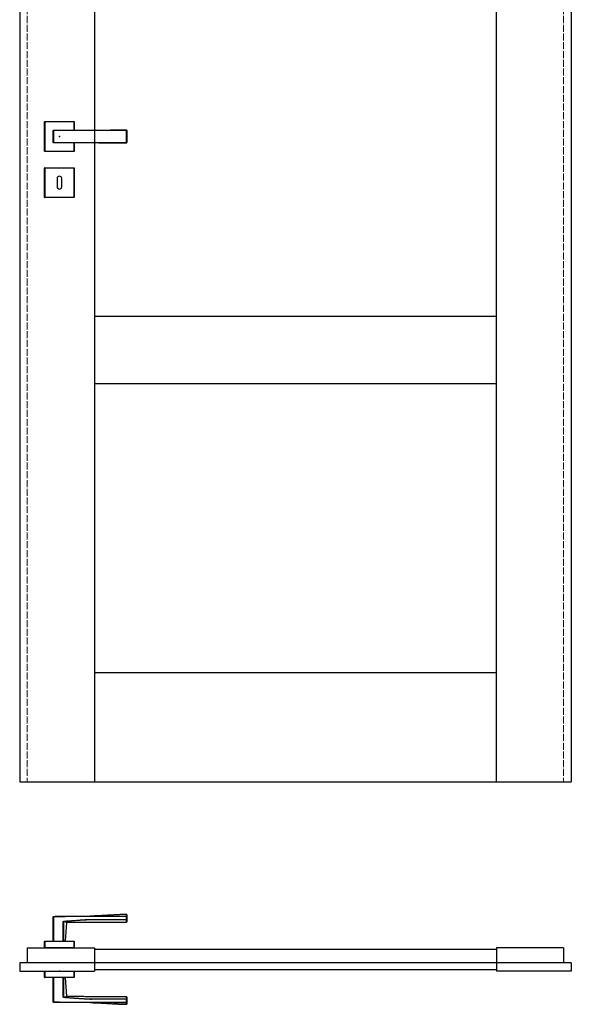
# Model space of a CAD drawing. Header units: millimetres. Extents: x 344 to 12988, y -381 to 2993.
# Tile 5 of 8: x 9044 to 9988, y -381 to 1306. Entities that reach past the tile are written whole.
import ezdxf

# ---------------------------------------------------------------- set-up
doc = ezdxf.new("R2010")
doc.units = ezdxf.units.MM
doc.linetypes.add('ACAD_ISO02W100', pattern=[15, 12, -3])
doc.layers.add('f-główna', color=7, linetype='Continuous')
doc.layers.add('f-kreskowa', color=4, linetype='ACAD_ISO02W100', lineweight=15)

msp = doc.modelspace()

# ---------------------------------------------------------------- linework, layer by layer
at = {"linetype": 'Continuous'}
for p, q in [((9086.1, 1080.5), (9086.1, 1130.5)), ((9086.6, 1130.5), (9086.1, 1130.5)), ((9086.6, 1131), (9086.6, 1130.5)), ((9086.6, 1131), (9136.6, 1131)), ((9086.6, 1130.5), (9086.6, 1080.5)), ((9136.6, 1130.5), (9086.6, 1130.5)), ((9136.6, 1131), (9136.6, 1130.5)), ((9137.1, 1130.5), (9136.6, 1130.5)), ((9136.6, 1116.5), (9136.6, 1130.5)), ((9137.1, 1130.5), (9137.1, 1116.5)), ((9086.1, 1080.5), (9086.6, 1080.5)), ((9086.6, 1080.5), (9086.6, 1080)), ((9086.6, 1080.5), (9136.6, 1080.5)), ((9136.6, 1080), (9086.6, 1080)), ((9136.6, 1080.5), (9136.6, 1094.5)), ((9137.1, 1080.5), (9136.6, 1080.5)), ((9136.6, 1080), (9136.6, 1080.5)), ((9137.1, 1094.5), (9137.1, 1080.5)), ((9086.1, 1051.5), (9086.6, 1051.5)), ((9086.1, 1001.5), (9086.1, 1051.5)), ((9086.6, 1052), (9086.6, 1051.5)), ((9086.6, 1052), (9136.6, 1052)), ((9136.6, 1051.5), (9086.6, 1051.5)), ((9086.6, 1051.5), (9086.6, 1001.5)), ((9136.6, 1052), (9136.6, 1051.5)), ((9136.6, 1001.5), (9136.6, 1051.5)), ((9137.1, 1051.5), (9136.6, 1051.5)), ((9137.1, 1051.5), (9137.1, 1001.5)), ((9107.6, 1033.5), (9107.6, 1019.5)), ((9115.6, 1019.5), (9115.6, 1033.5)), ((9086.1, 1001.5), (9086.6, 1001.5)), ((9086.6, 1001.5), (9086.6, 1001)), ((9086.6, 1001.5), (9136.6, 1001.5)), ((9136.6, 1001), (9086.6, 1001)), ((9136.6, 1001), (9136.6, 1001.5)), ((9136.6, 1001.5), (9137.1, 1001.5)), ((9101.1, -231.1), (9101.6, -231.1)), ((9101.1, -273.2), (9101.1, -231.1)), ((9101.6, -230.6), (9101.6, -231.1)), ((9101.6, -231.1), (9101.6, -273.2)), ((9226.6, -230.1), (9226.6, -230.5)), ((9227.1, -230.5), (9226.6, -230.5)), ((9226.6, -236), (9226.6, -230.5)), ((9226.6, -236.4), (9226.6, -236)), ((9227.1, -236), (9226.6, -236)), ((9227.1, -230.5), (9227.1, -236)), ((9118, -239.7), (9118.3, -239.7)), ((9119.5, -238.8), (9119.5, -239.3)), ((9086.1, -273.7), (9086.6, -273.7)), ((9086.1, -284.2), (9086.1, -273.7)), ((9086.6, -284.2), (9086.1, -284.2)), ((9086.6, -273.2), (9086.6, -273.7)), ((9086.6, -273.2), (9136.6, -273.2)), ((9136.6, -273.7), (9086.6, -273.7)), ((9086.6, -273.7), (9086.6, -284.2)), ((9136.6, -284.2), (9086.6, -284.2)), ((9136.6, -273.2), (9136.6, -273.7)), ((9136.6, -284.2), (9136.6, -273.7)), ((9136.6, -273.7), (9137.1, -273.7)), ((9137.1, -284.2), (9136.6, -284.2)), ((9137.1, -273.7), (9137.1, -284.2)), ((9086.1, -334.7), (9086.1, -324.2)), ((9086.1, -324.2), (9086.6, -324.2)), ((9086.6, -334.7), (9086.1, -334.7)), ((9086.6, -324.2), (9086.6, -334.7)), ((9086.6, -324.2), (9136.6, -324.2)), ((9086.6, -334.7), (9086.6, -335.2)), ((9086.6, -334.7), (9136.6, -334.7)), ((9136.6, -335.2), (9086.6, -335.2)), ((9101.1, -377.3), (9101.1, -335.2)), ((9101.6, -335.2), (9101.6, -377.3)), ((9136.6, -324.2), (9137.1, -324.2)), ((9136.6, -334.7), (9136.6, -324.2)), ((9137.1, -334.7), (9136.6, -334.7)), ((9136.6, -334.7), (9136.6, -335.2)), ((9137.1, -324.2), (9137.1, -334.7)), ((9118.3, -368.7), (9118, -368.7)), ((9119.5, -369.1), (9119.5, -369.6)), ((9101.1, -377.3), (9101.6, -377.3)), ((9101.6, -377.8), (9101.6, -377.3)), ((9226.6, -372), (9226.6, -372.4)), ((9226.6, -377.9), (9226.6, -372.4)), ((9227.1, -372.4), (9226.6, -372.4)), ((9226.6, -377.9), (9226.6, -378.3)), ((9227.1, -377.9), (9226.6, -377.9)), ((9227.1, -372.4), (9227.1, -377.9))]:
    msp.add_line(p, q, dxfattribs=at)
for points in [[(9101.1, 1095), (9101.1, 1095.4), (9101.1, 1095.8), (9101.1, 1096.2), (9101.1, 1096.6), (9101.1, 1097), (9101.1, 1097.4), (9101.1, 1097.8), (9101.1, 1098.2), (9101.1, 1098.6), (9101.1, 1099.1), (9101.1, 1099.5), (9101.1, 1099.9), (9101.1, 1100.3), (9101.1, 1100.7), (9101.1, 1101.2), (9101.1, 1101.6), (9101.1, 1102), (9101.1, 1102.5), (9101.1, 1102.9), (9101.1, 1103.3), (9101.1, 1103.8), (9101.1, 1104.2), (9101.1, 1104.6), (9101.1, 1105.1), (9101.1, 1105.5), (9101.1, 1105.9), (9101.1, 1106.4), (9101.1, 1106.8), (9101.1, 1107.3), (9101.1, 1107.7), (9101.1, 1108.1), (9101.1, 1108.6), (9101.1, 1109), (9101.1, 1109.4), (9101.1, 1109.8), (9101.1, 1110.3), (9101.1, 1110.7), (9101.1, 1111.1), (9101.1, 1111.5), (9101.1, 1111.9), (9101.1, 1112.4), (9101.1, 1112.8), (9101.1, 1113.2), (9101.1, 1113.6), (9101.1, 1114), (9101.1, 1114.4), (9101.1, 1114.8), (9101.1, 1115.2), (9101.1, 1115.6), (9101.1, 1116)], [(9101.6, 1116.5), (9104.1, 1116.5), (9106.6, 1116.5), (9109.1, 1116.5), (9111.6, 1116.5), (9114.1, 1116.5), (9116.6, 1116.5), (9119.1, 1116.5), (9121.6, 1116.5), (9124.1, 1116.5), (9126.6, 1116.5), (9129.1, 1116.5), (9131.6, 1116.5), (9134.1, 1116.5), (9136.6, 1116.5), (9139.1, 1116.5), (9141.6, 1116.5), (9144.1, 1116.5), (9146.6, 1116.5), (9149.1, 1116.5), (9151.6, 1116.5), (9154.1, 1116.5), (9156.6, 1116.5), (9159.1, 1116.5), (9161.6, 1116.5), (9164.1, 1116.5), (9166.6, 1116.5), (9169.1, 1116.5), (9171.6, 1116.5), (9174.1, 1116.5), (9176.6, 1116.5), (9179.1, 1116.5), (9181.6, 1116.5), (9184.1, 1116.5), (9186.6, 1116.5), (9189.1, 1116.5), (9191.6, 1116.5), (9194.1, 1116.5), (9196.6, 1116.5), (9199.1, 1116.5), (9201.6, 1116.5), (9204.1, 1116.5), (9206.6, 1116.5), (9209.1, 1116.5), (9211.6, 1116.5), (9214.1, 1116.5), (9216.6, 1116.5), (9219.1, 1116.5), (9221.6, 1116.5), (9224.1, 1116.5), (9226.6, 1116.5)], [(9226.6, 1116.2), (9224.1, 1116.2), (9221.6, 1116.2), (9219.1, 1116.2), (9216.6, 1116.2), (9214.1, 1116.2), (9211.6, 1116.2), (9209.1, 1116.2), (9206.6, 1116.2), (9204.1, 1116.2), (9201.6, 1116.2), (9199.1, 1116.2), (9196.6, 1116.1), (9194.1, 1116.1), (9191.6, 1116.1), (9189.1, 1116.1), (9186.6, 1116.1), (9184.1, 1116.1), (9181.6, 1116.1), (9179.1, 1116.1), (9176.6, 1116), (9174.1, 1116), (9171.6, 1116), (9169.1, 1116), (9166.6, 1116), (9164.1, 1116), (9161.6, 1116), (9159.1, 1116), (9156.6, 1116), (9154.1, 1116), (9151.6, 1116), (9149.1, 1115.9), (9146.6, 1115.9), (9144.1, 1115.9), (9141.6, 1115.9), (9139.1, 1115.9), (9136.6, 1115.9), (9134.1, 1115.9), (9131.6, 1115.9), (9129.1, 1115.9), (9126.6, 1115.8), (9124.1, 1115.8), (9121.6, 1115.8), (9119.1, 1115.8), (9116.6, 1115.8), (9114.1, 1115.8), (9111.6, 1115.8), (9109.1, 1115.8), (9106.6, 1115.8), (9104.1, 1115.8), (9101.6, 1115.8)], [(9101.6, 1115.8), (9101.6, 1115.4), (9101.6, 1115), (9101.6, 1114.6), (9101.6, 1114.2), (9101.6, 1113.8), (9101.6, 1113.4), (9101.6, 1113), (9101.6, 1112.6), (9101.6, 1112.2), (9101.6, 1111.8), (9101.6, 1111.4), (9101.6, 1111), (9101.6, 1110.6), (9101.6, 1110.2), (9101.6, 1109.7), (9101.6, 1109.3), (9101.6, 1108.9), (9101.6, 1108.5), (9101.6, 1108.1), (9101.6, 1107.6), (9101.6, 1107.2), (9101.6, 1106.8), (9101.6, 1106.4), (9101.6, 1105.9), (9101.6, 1105.5), (9101.6, 1105.1), (9101.6, 1104.6), (9101.6, 1104.2), (9101.6, 1103.8), (9101.6, 1103.4), (9101.6, 1102.9), (9101.6, 1102.5), (9101.6, 1102.1), (9101.6, 1101.7), (9101.6, 1101.3), (9101.6, 1100.9), (9101.6, 1100.4), (9101.6, 1100), (9101.6, 1099.6), (9101.6, 1099.2), (9101.6, 1098.8), (9101.6, 1098.4), (9101.6, 1098), (9101.6, 1097.6), (9101.6, 1097.2), (9101.6, 1096.8), (9101.6, 1096.4), (9101.6, 1096), (9101.6, 1095.6), (9101.6, 1095.2)], [(9226.6, 1094.8), (9226.6, 1095.1), (9226.6, 1095.5), (9226.6, 1096), (9226.6, 1096.4), (9226.6, 1096.8), (9226.6, 1097.2), (9226.6, 1097.6), (9226.6, 1098), (9226.6, 1098.5), (9226.6, 1098.9), (9226.6, 1099.3), (9226.6, 1099.7), (9226.6, 1100.2), (9226.6, 1100.6), (9226.6, 1101), (9226.6, 1101.5), (9226.6, 1101.9), (9226.6, 1102.4), (9226.6, 1102.8), (9226.6, 1103.2), (9226.6, 1103.7), (9226.6, 1104.1), (9226.6, 1104.6), (9226.6, 1105), (9226.6, 1105.5), (9226.6, 1105.9), (9226.6, 1106.4), (9226.6, 1106.8), (9226.6, 1107.3), (9226.6, 1107.7), (9226.6, 1108.2), (9226.6, 1108.6), (9226.6, 1109.1), (9226.6, 1109.5), (9226.6, 1109.9), (9226.6, 1110.4), (9226.6, 1110.8), (9226.6, 1111.2), (9226.6, 1111.7), (9226.6, 1112.1), (9226.6, 1112.5), (9226.6, 1113), (9226.6, 1113.4), (9226.6, 1113.8), (9226.6, 1114.2), (9226.6, 1114.6), (9226.6, 1115), (9226.6, 1115.5), (9226.6, 1115.9), (9226.6, 1116.2)], [(9227.1, 1116), (9227.1, 1115.6), (9227.1, 1115.2), (9227.1, 1114.8), (9227.1, 1114.4), (9227.1, 1114), (9227.1, 1113.6), (9227.1, 1113.2), (9227.1, 1112.8), (9227.1, 1112.4), (9227.1, 1112), (9227.1, 1111.5), (9227.1, 1111.1), (9227.1, 1110.7), (9227.1, 1110.3), (9227.1, 1109.8), (9227.1, 1109.4), (9227.1, 1109), (9227.1, 1108.6), (9227.1, 1108.1), (9227.1, 1107.7), (9227.1, 1107.3), (9227.1, 1106.8), (9227.1, 1106.4), (9227.1, 1105.9), (9227.1, 1105.5), (9227.1, 1105.1), (9227.1, 1104.6), (9227.1, 1104.2), (9227.1, 1103.7), (9227.1, 1103.3), (9227.1, 1102.9), (9227.1, 1102.4), (9227.1, 1102), (9227.1, 1101.6), (9227.1, 1101.2), (9227.1, 1100.7), (9227.1, 1100.3), (9227.1, 1099.9), (9227.1, 1099.5), (9227.1, 1099), (9227.1, 1098.6), (9227.1, 1098.2), (9227.1, 1097.8), (9227.1, 1097.4), (9227.1, 1097), (9227.1, 1096.6), (9227.1, 1096.2), (9227.1, 1095.8), (9227.1, 1095.4), (9227.1, 1095)], [(9101.6, 1095.2), (9104.1, 1095.2), (9106.6, 1095.2), (9109.1, 1095.2), (9111.6, 1095.2), (9114.1, 1095.2), (9116.6, 1095.2), (9119.1, 1095.2), (9121.6, 1095.2), (9124.1, 1095.2), (9126.6, 1095.2), (9129.1, 1095.1), (9131.6, 1095.1), (9134.1, 1095.1), (9136.6, 1095.1), (9139.1, 1095.1), (9141.6, 1095.1), (9144.1, 1095.1), (9146.6, 1095.1), (9149.1, 1095.1), (9151.6, 1095), (9154.1, 1095), (9156.6, 1095), (9159.1, 1095), (9161.6, 1095), (9164.1, 1095), (9166.6, 1095), (9169.1, 1095), (9171.6, 1095), (9174.1, 1095), (9176.6, 1095), (9179.1, 1094.9), (9181.6, 1094.9), (9184.1, 1094.9), (9186.6, 1094.9), (9189.1, 1094.9), (9191.6, 1094.9), (9194.1, 1094.9), (9196.6, 1094.9), (9199.1, 1094.8), (9201.6, 1094.8), (9204.1, 1094.8), (9206.6, 1094.8), (9209.1, 1094.8), (9211.6, 1094.8), (9214.1, 1094.8), (9216.6, 1094.8), (9219.1, 1094.8), (9221.6, 1094.8), (9224.1, 1094.8), (9226.6, 1094.8)], [(9226.6, 1094.5), (9224.1, 1094.5), (9221.6, 1094.5), (9219.1, 1094.5), (9216.6, 1094.5), (9214.1, 1094.5), (9211.6, 1094.5), (9209.1, 1094.5), (9206.6, 1094.5), (9204.1, 1094.5), (9201.6, 1094.5), (9199.1, 1094.5), (9196.6, 1094.5), (9194.1, 1094.5), (9191.6, 1094.5), (9189.1, 1094.5), (9186.6, 1094.5), (9184.1, 1094.5), (9181.6, 1094.5), (9179.1, 1094.5), (9176.6, 1094.5), (9174.1, 1094.5), (9171.6, 1094.5), (9169.1, 1094.5), (9166.6, 1094.5), (9164.1, 1094.5), (9161.6, 1094.5), (9159.1, 1094.5), (9156.6, 1094.5), (9154.1, 1094.5), (9151.6, 1094.5), (9149.1, 1094.5), (9146.6, 1094.5), (9144.1, 1094.5), (9141.6, 1094.5), (9139.1, 1094.5), (9136.6, 1094.5), (9134.1, 1094.5), (9131.6, 1094.5), (9129.1, 1094.5), (9126.6, 1094.5), (9124.1, 1094.5), (9121.6, 1094.5), (9119.1, 1094.5), (9116.6, 1094.5), (9114.1, 1094.5), (9111.6, 1094.5), (9109.1, 1094.5), (9106.6, 1094.5), (9104.1, 1094.5), (9101.6, 1094.5)], [(9101.6, -230.6), (9104.1, -230.6), (9106.6, -230.6), (9109.1, -230.6), (9111.6, -230.6), (9114.1, -230.5), (9116.6, -230.5), (9119.1, -230.5), (9121.6, -230.5), (9124.1, -230.4), (9126.6, -230.4), (9129.1, -230.4), (9131.6, -230.4), (9134.1, -230.4), (9136.6, -230.3), (9139.1, -230.3), (9141.6, -230.3), (9144.1, -230.3), (9146.6, -230.3), (9149.1, -230.3), (9151.6, -230.2), (9154.1, -230.2), (9156.6, -230.2), (9159.1, -230.2), (9161.6, -230.2), (9164.1, -230.2), (9166.6, -230.2), (9169.1, -230.2), (9171.6, -230.2), (9174.1, -230.2), (9176.6, -230.2), (9179.1, -230.2), (9181.6, -230.1), (9184.1, -230.1), (9186.6, -230.1), (9189.1, -230.1), (9191.6, -230.1), (9194.1, -230.1), (9196.6, -230.1), (9199.1, -230.1), (9201.6, -230.1), (9204.1, -230.1), (9206.6, -230.1), (9209.1, -230.1), (9211.6, -230.1), (9214.1, -230.1), (9216.6, -230.1), (9219.1, -230.1), (9221.6, -230.1), (9224.1, -230.1), (9226.6, -230.1)], [(9226.6, -230.5), (9224.1, -230.5), (9221.6, -230.5), (9219.1, -230.5), (9216.6, -230.5), (9214.1, -230.5), (9211.6, -230.5), (9209.1, -230.5), (9206.6, -230.5), (9204.1, -230.5), (9201.6, -230.6), (9199.1, -230.6), (9196.6, -230.6), (9194.1, -230.6), (9191.6, -230.6), (9189.1, -230.6), (9186.6, -230.6), (9184.1, -230.6), (9181.6, -230.6), (9179.1, -230.6), (9176.6, -230.7), (9174.1, -230.7), (9171.6, -230.7), (9169.1, -230.7), (9166.6, -230.7), (9164.1, -230.7), (9161.6, -230.7), (9159.1, -230.7), (9156.6, -230.7), (9154.1, -230.7), (9151.6, -230.7), (9149.1, -230.8), (9146.6, -230.8), (9144.1, -230.8), (9141.6, -230.8), (9139.1, -230.8), (9136.6, -230.8), (9134.1, -230.8), (9131.6, -230.9), (9129.1, -230.9), (9126.6, -230.9), (9124.1, -230.9), (9121.6, -230.9), (9119.1, -231), (9116.6, -231), (9114.1, -231), (9111.6, -231), (9109.1, -231), (9106.6, -231), (9104.1, -231), (9101.6, -231.1)], [(9119.5, -238.8), (9121.6, -238.6), (9123.7, -238.5), (9125.9, -238.4), (9128, -238.2), (9130.2, -238), (9132.3, -237.9), (9134.4, -237.7), (9136.6, -237.6), (9138.7, -237.4), (9140.9, -237.3), (9143, -237.1), (9145.1, -237), (9147.3, -236.8), (9149.4, -236.7), (9151.6, -236.6), (9153.7, -236.4), (9155.8, -236.3), (9158, -236.2), (9160.1, -236.1), (9162.3, -236), (9164.4, -236), (9166.6, -236), (9168.7, -236), (9170.8, -236), (9173, -236), (9175.1, -236), (9177.3, -236), (9179.4, -236), (9181.6, -236), (9183.7, -236), (9185.9, -236), (9188, -236), (9190.2, -236), (9192.3, -236), (9194.5, -236), (9196.6, -236), (9198.7, -236), (9200.9, -236), (9203, -236), (9205.2, -236), (9207.3, -236), (9209.5, -236), (9211.6, -236), (9213.8, -236), (9215.9, -236), (9218.1, -236), (9220.2, -236), (9222.4, -236), (9224.5, -236), (9226.6, -236)], [(9226.6, -227.2), (9225.4, -227.3), (9224.1, -227.3), (9222.9, -227.3), (9221.6, -227.4), (9220.4, -227.4), (9219.1, -227.5), (9217.9, -227.5), (9216.6, -227.5), (9215.4, -227.6), (9214.1, -227.7), (9212.9, -227.7), (9211.6, -227.8), (9210.4, -227.8), (9209.1, -227.9), (9207.9, -228), (9206.6, -228), (9205.4, -228.1), (9204.1, -228.2), (9202.9, -228.2), (9201.6, -228.3), (9200.4, -228.4), (9199.1, -228.5), (9197.9, -228.5), (9196.6, -228.6), (9195.4, -228.7), (9194.1, -228.7), (9192.9, -228.8), (9191.6, -228.9), (9190.4, -229), (9189.1, -229), (9187.9, -229.1), (9186.6, -229.2), (9185.4, -229.3), (9184.1, -229.3), (9182.9, -229.4), (9181.6, -229.5), (9180.4, -229.5), (9179.1, -229.6), (9177.9, -229.7), (9176.6, -229.7), (9175.4, -229.8), (9174.1, -229.8), (9172.9, -229.9), (9171.6, -229.9), (9170.4, -230), (9169.1, -230), (9167.9, -230.1), (9166.6, -230.1), (9165.4, -230.2), (9164.1, -230.2)], [(9226.6, -230.1), (9226.6, -229.9), (9226.6, -229.8), (9226.6, -229.7), (9226.6, -229.6), (9226.6, -229.5), (9226.6, -229.4), (9226.6, -229.3), (9226.6, -229.2), (9226.6, -229.1), (9226.6, -229), (9226.6, -229), (9226.6, -228.9), (9226.6, -228.8), (9226.6, -228.7), (9226.6, -228.6), (9226.6, -228.5), (9226.6, -228.5), (9226.6, -228.4), (9226.6, -228.3), (9226.6, -228.2), (9226.6, -228.2), (9226.6, -228.1), (9226.6, -228), (9226.6, -228), (9226.6, -227.9), (9226.6, -227.9), (9226.6, -227.8), (9226.6, -227.8), (9226.6, -227.7), (9226.6, -227.7), (9226.6, -227.6), (9226.6, -227.6), (9226.6, -227.5), (9226.6, -227.5), (9226.6, -227.5), (9226.6, -227.4), (9226.6, -227.4), (9226.6, -227.4), (9226.6, -227.4), (9226.6, -227.3), (9226.6, -227.3), (9226.6, -227.3), (9226.6, -227.3), (9226.6, -227.3), (9226.6, -227.2), (9226.6, -227.2), (9226.6, -227.2), (9226.6, -227.2), (9226.6, -227.2), (9226.6, -227.2)], [(9227.1, -227.7), (9227.1, -227.7), (9227.1, -227.7), (9227.1, -227.7), (9227.1, -227.7), (9227.1, -227.7), (9227.1, -227.8), (9227.1, -227.8), (9227.1, -227.8), (9227.1, -227.8), (9227.1, -227.8), (9227.1, -227.8), (9227.1, -227.9), (9227.1, -227.9), (9227.1, -227.9), (9227.1, -228), (9227.1, -228), (9227.1, -228), (9227.1, -228.1), (9227.1, -228.1), (9227.1, -228.2), (9227.1, -228.2), (9227.1, -228.3), (9227.1, -228.3), (9227.1, -228.4), (9227.1, -228.4), (9227.1, -228.5), (9227.1, -228.5), (9227.1, -228.6), (9227.1, -228.7), (9227.1, -228.7), (9227.1, -228.8), (9227.1, -228.9), (9227.1, -228.9), (9227.1, -229), (9227.1, -229.1), (9227.1, -229.2), (9227.1, -229.2), (9227.1, -229.3), (9227.1, -229.4), (9227.1, -229.5), (9227.1, -229.6), (9227.1, -229.7), (9227.1, -229.8), (9227.1, -229.9), (9227.1, -230), (9227.1, -230.1), (9227.1, -230.2), (9227.1, -230.3), (9227.1, -230.4), (9227.1, -230.5)], [(9227.1, -236), (9227.1, -236.1), (9227.1, -236.2), (9227.1, -236.4), (9227.1, -236.5), (9227.1, -236.7), (9227.1, -236.8), (9227.1, -236.9), (9227.1, -237), (9227.1, -237.2), (9227.1, -237.3), (9227.1, -237.4), (9227.1, -237.5), (9227.1, -237.6), (9227.1, -237.7), (9227.1, -237.8), (9227.1, -237.9), (9227.1, -238), (9227.1, -238.1), (9227.1, -238.2), (9227.1, -238.3), (9227.1, -238.4), (9227.1, -238.5), (9227.1, -238.6), (9227.1, -238.7), (9227.1, -238.7), (9227.1, -238.8), (9227.1, -238.9), (9227.1, -239), (9227.1, -239), (9227.1, -239.1), (9227.1, -239.1), (9227.1, -239.2), (9227.1, -239.2), (9227.1, -239.3), (9227.1, -239.3), (9227.1, -239.4), (9227.1, -239.4), (9227.1, -239.5), (9227.1, -239.5), (9227.1, -239.5), (9227.1, -239.6), (9227.1, -239.6), (9227.1, -239.6), (9227.1, -239.6), (9227.1, -239.7), (9227.1, -239.7), (9227.1, -239.7), (9227.1, -239.7), (9227.1, -239.7), (9227.1, -239.7)], [(9117.9, -273.2), (9117.9, -272.5), (9117.9, -271.9), (9117.9, -271.2), (9117.9, -270.5), (9117.9, -269.9), (9117.9, -269.2), (9117.9, -268.5), (9117.9, -267.8), (9117.9, -267.2), (9117.9, -266.5), (9117.9, -265.8), (9117.9, -265.2), (9117.9, -264.5), (9117.9, -263.8), (9117.9, -263.2), (9117.9, -262.5), (9117.9, -261.8), (9117.9, -261.1), (9117.9, -260.5), (9117.9, -259.8), (9117.9, -259.1), (9118, -258.5), (9118, -257.8), (9118, -257.1), (9118, -256.5), (9118, -255.8), (9118, -255.1), (9118, -254.4), (9118, -253.8), (9118, -253.1), (9118, -252.4), (9118, -251.8), (9118, -251.1), (9118, -250.4), (9118, -249.8), (9118, -249.1), (9118, -248.4), (9118, -247.7), (9118, -247.1), (9118, -246.4), (9118, -245.7), (9118, -245.1), (9118, -244.4), (9118, -243.7), (9118, -243.1), (9118, -242.4), (9118, -241.7), (9118, -241.1), (9118, -240.4), (9118, -239.7)], [(9118, -239.7), (9118, -239.7), (9118, -239.6), (9118, -239.6), (9118, -239.6), (9118, -239.5), (9118.1, -239.5), (9118.1, -239.5), (9118.1, -239.4), (9118.1, -239.4), (9118.1, -239.4), (9118.2, -239.3), (9118.2, -239.3), (9118.2, -239.3), (9118.2, -239.3), (9118.3, -239.2), (9118.3, -239.2), (9118.3, -239.2), (9118.3, -239.2), (9118.4, -239.1), (9118.4, -239.1), (9118.4, -239.1), (9118.5, -239.1), (9118.5, -239.1), (9118.5, -239), (9118.6, -239), (9118.6, -239), (9118.6, -239), (9118.7, -239), (9118.7, -239), (9118.7, -238.9), (9118.8, -238.9), (9118.8, -238.9), (9118.8, -238.9), (9118.9, -238.9), (9118.9, -238.9), (9119, -238.9), (9119, -238.9), (9119, -238.9), (9119.1, -238.8), (9119.1, -238.8), (9119.1, -238.8), (9119.2, -238.8), (9119.2, -238.8), (9119.2, -238.8), (9119.3, -238.8), (9119.3, -238.8), (9119.4, -238.8), (9119.4, -238.8), (9119.4, -238.8), (9119.5, -238.8)], [(9118.3, -239.7), (9118.3, -239.7), (9118.3, -239.7), (9118.3, -239.6), (9118.3, -239.6), (9118.3, -239.6), (9118.3, -239.6), (9118.4, -239.5), (9118.4, -239.5), (9118.4, -239.5), (9118.4, -239.5), (9118.5, -239.5), (9118.5, -239.5), (9118.5, -239.5), (9118.5, -239.4), (9118.6, -239.4), (9118.6, -239.4), (9118.6, -239.4), (9118.6, -239.4), (9118.7, -239.4), (9118.7, -239.4), (9118.7, -239.4), (9118.7, -239.4), (9118.8, -239.4), (9118.8, -239.4), (9118.8, -239.4), (9118.8, -239.4), (9118.9, -239.3), (9118.9, -239.3), (9118.9, -239.3), (9119, -239.3), (9119, -239.3), (9119, -239.3), (9119, -239.3), (9119.1, -239.3), (9119.1, -239.3), (9119.1, -239.3), (9119.1, -239.3), (9119.2, -239.3), (9119.2, -239.3), (9119.2, -239.3), (9119.3, -239.3), (9119.3, -239.3), (9119.3, -239.3), (9119.3, -239.3), (9119.4, -239.3), (9119.4, -239.3), (9119.4, -239.3), (9119.4, -239.3), (9119.5, -239.3), (9119.5, -239.3)], [(9124.4, -240.8), (9124.4, -240.8), (9124.3, -240.8), (9124.3, -240.8), (9124.3, -240.8), (9124.3, -240.7), (9124.3, -240.7), (9124.2, -240.7), (9124.2, -240.7), (9124.1, -240.7), (9124.1, -240.7), (9124, -240.7), (9124, -240.6), (9123.9, -240.6), (9123.9, -240.6), (9123.8, -240.6), (9123.7, -240.6), (9123.6, -240.5), (9123.5, -240.5), (9123.4, -240.5), (9123.3, -240.4), (9123.2, -240.4), (9123.1, -240.4), (9123, -240.4), (9122.9, -240.3), (9122.8, -240.3), (9122.6, -240.3), (9122.5, -240.2), (9122.4, -240.2), (9122.2, -240.2), (9122.1, -240.1), (9121.9, -240.1), (9121.8, -240.1), (9121.6, -240.1), (9121.4, -240), (9121.3, -240), (9121.1, -240), (9120.9, -239.9), (9120.7, -239.9), (9120.5, -239.9), (9120.4, -239.9), (9120.2, -239.8), (9120, -239.8), (9119.8, -239.8), (9119.6, -239.8), (9119.4, -239.8), (9119.1, -239.8), (9118.9, -239.7), (9118.7, -239.7), (9118.5, -239.7), (9118.3, -239.7)], [(9118.3, -239.7), (9118.3, -240.4), (9118.3, -241.1), (9118.3, -241.7), (9118.3, -242.4), (9118.3, -243.1), (9118.3, -243.7), (9118.3, -244.4), (9118.3, -245.1), (9118.3, -245.7), (9118.3, -246.4), (9118.3, -247.1), (9118.3, -247.7), (9118.3, -248.4), (9118.3, -249.1), (9118.3, -249.8), (9118.3, -250.4), (9118.3, -251.1), (9118.3, -251.8), (9118.3, -252.4), (9118.3, -253.1), (9118.3, -253.8), (9118.3, -254.4), (9118.3, -255.1), (9118.3, -255.8), (9118.3, -256.5), (9118.3, -257.1), (9118.3, -257.8), (9118.3, -258.5), (9118.3, -259.1), (9118.3, -259.8), (9118.3, -260.5), (9118.3, -261.1), (9118.3, -261.8), (9118.3, -262.5), (9118.3, -263.2), (9118.3, -263.8), (9118.3, -264.5), (9118.3, -265.2), (9118.3, -265.8), (9118.3, -266.5), (9118.3, -267.2), (9118.3, -267.8), (9118.3, -268.5), (9118.3, -269.2), (9118.3, -269.9), (9118.3, -270.5), (9118.3, -271.2), (9118.3, -271.9), (9118.3, -272.5), (9118.3, -273.2)], [(9226.6, -236.4), (9224.5, -236.4), (9222.4, -236.4), (9220.2, -236.4), (9218.1, -236.4), (9215.9, -236.4), (9213.8, -236.4), (9211.6, -236.4), (9209.5, -236.4), (9207.3, -236.4), (9205.2, -236.4), (9203, -236.4), (9200.9, -236.4), (9198.8, -236.4), (9196.6, -236.4), (9194.5, -236.4), (9192.3, -236.4), (9190.2, -236.4), (9188, -236.4), (9185.9, -236.4), (9183.7, -236.4), (9181.6, -236.4), (9179.4, -236.4), (9177.3, -236.4), (9175.2, -236.4), (9173, -236.4), (9170.9, -236.4), (9168.7, -236.4), (9166.6, -236.3), (9164.4, -236.3), (9162.3, -236.4), (9160.1, -236.5), (9158, -236.6), (9155.9, -236.7), (9153.7, -236.8), (9151.6, -237), (9149.4, -237.1), (9147.3, -237.2), (9145.2, -237.4), (9143, -237.5), (9140.9, -237.7), (9138.7, -237.9), (9136.6, -238), (9134.5, -238.2), (9132.3, -238.4), (9130.2, -238.5), (9128.1, -238.7), (9125.9, -238.8), (9123.8, -239), (9121.6, -239.1), (9119.5, -239.3)], [(9119.5, -239.3), (9119.7, -239.3), (9119.9, -239.3), (9120.1, -239.3), (9120.3, -239.3), (9120.5, -239.4), (9120.7, -239.4), (9120.8, -239.4), (9121, -239.4), (9121.2, -239.5), (9121.4, -239.5), (9121.5, -239.5), (9121.7, -239.5), (9121.9, -239.6), (9122, -239.6), (9122.2, -239.6), (9122.3, -239.6), (9122.5, -239.7), (9122.6, -239.7), (9122.7, -239.7), (9122.9, -239.8), (9123, -239.8), (9123.1, -239.8), (9123.2, -239.8), (9123.4, -239.9), (9123.5, -239.9), (9123.6, -239.9), (9123.7, -240), (9123.8, -240), (9123.9, -240), (9124, -240), (9124.1, -240.1), (9124.1, -240.1), (9124.2, -240.1), (9124.3, -240.1), (9124.4, -240.1), (9124.4, -240.2), (9124.5, -240.2), (9124.5, -240.2), (9124.6, -240.2), (9124.6, -240.2), (9124.7, -240.2), (9124.7, -240.3), (9124.8, -240.3), (9124.8, -240.3), (9124.8, -240.3), (9124.8, -240.3), (9124.8, -240.3), (9124.9, -240.3), (9124.9, -240.3), (9124.9, -240.3)], [(9122, -273.2), (9124.4, -240.8)], [(9124.4, -240.8), (9124.4, -240.7), (9124.4, -240.7), (9124.4, -240.7), (9124.4, -240.7), (9124.4, -240.7), (9124.4, -240.7), (9124.4, -240.7), (9124.4, -240.6), (9124.4, -240.6), (9124.4, -240.6), (9124.4, -240.6), (9124.4, -240.6), (9124.4, -240.6), (9124.4, -240.6), (9124.4, -240.5), (9124.4, -240.5), (9124.4, -240.5), (9124.5, -240.5), (9124.5, -240.5), (9124.5, -240.5), (9124.5, -240.5), (9124.5, -240.5), (9124.5, -240.5), (9124.5, -240.4), (9124.5, -240.4), (9124.5, -240.4), (9124.5, -240.4), (9124.6, -240.4), (9124.6, -240.4), (9124.6, -240.4), (9124.6, -240.4), (9124.6, -240.4), (9124.6, -240.4), (9124.6, -240.4), (9124.6, -240.3), (9124.7, -240.3), (9124.7, -240.3), (9124.7, -240.3), (9124.7, -240.3), (9124.7, -240.3), (9124.7, -240.3), (9124.7, -240.3), (9124.8, -240.3), (9124.8, -240.3), (9124.8, -240.3), (9124.8, -240.3), (9124.8, -240.3), (9124.8, -240.3), (9124.8, -240.3), (9124.9, -240.3)], [(9124.9, -240.3), (9126.9, -240.3), (9128.9, -240.3), (9131, -240.3), (9133, -240.3), (9135, -240.3), (9137.1, -240.3), (9139.1, -240.3), (9141.1, -240.3), (9143.2, -240.3), (9145.2, -240.3), (9147.2, -240.3), (9149.3, -240.3), (9151.3, -240.3), (9153.4, -240.3), (9155.4, -240.2), (9157.4, -240.2), (9159.5, -240.2), (9161.5, -240.2), (9163.5, -240.2), (9165.6, -240.2), (9167.6, -240.2), (9169.6, -240.2), (9171.7, -240.2), (9173.7, -240.2), (9175.7, -240.2), (9177.8, -240.2), (9179.8, -240.2), (9181.9, -240.2), (9183.9, -240.2), (9185.9, -240.2), (9188, -240.2), (9190, -240.2), (9192, -240.2), (9194.1, -240.2), (9196.1, -240.2), (9198.1, -240.2), (9200.2, -240.2), (9202.2, -240.2), (9204.2, -240.2), (9206.3, -240.2), (9208.3, -240.2), (9210.4, -240.2), (9212.4, -240.2), (9214.4, -240.2), (9216.5, -240.2), (9218.5, -240.2), (9220.5, -240.2), (9222.6, -240.2), (9224.6, -240.2), (9226.6, -240.2)], [(9226.6, -240.2), (9226.6, -240.2), (9226.6, -240.2), (9226.6, -240.2), (9226.6, -240.2), (9226.6, -240.2), (9226.6, -240.1), (9226.6, -240.1), (9226.6, -240.1), (9226.6, -240.1), (9226.6, -240), (9226.6, -240), (9226.6, -240), (9226.6, -239.9), (9226.6, -239.9), (9226.6, -239.8), (9226.6, -239.8), (9226.6, -239.7), (9226.6, -239.7), (9226.6, -239.6), (9226.6, -239.6), (9226.6, -239.5), (9226.6, -239.4), (9226.6, -239.4), (9226.6, -239.3), (9226.6, -239.2), (9226.6, -239.1), (9226.6, -239), (9226.6, -239), (9226.6, -238.9), (9226.6, -238.8), (9226.6, -238.7), (9226.6, -238.6), (9226.6, -238.5), (9226.6, -238.4), (9226.6, -238.3), (9226.6, -238.2), (9226.6, -238.1), (9226.6, -237.9), (9226.6, -237.8), (9226.6, -237.7), (9226.6, -237.6), (9226.6, -237.5), (9226.6, -237.3), (9226.6, -237.2), (9226.6, -237.1), (9226.6, -236.9), (9226.6, -236.8), (9226.6, -236.6), (9226.6, -236.5), (9226.6, -236.4)], [(9118, -368.7), (9118, -368), (9118, -367.3), (9118, -366.7), (9118, -366), (9118, -365.3), (9118, -364.7), (9118, -364), (9118, -363.3), (9118, -362.7), (9118, -362), (9118, -361.3), (9118, -360.7), (9118, -360), (9118, -359.3), (9118, -358.6), (9118, -358), (9118, -357.3), (9118, -356.6), (9118, -356), (9118, -355.3), (9118, -354.6), (9118, -354), (9118, -353.3), (9118, -352.6), (9118, -351.9), (9118, -351.3), (9118, -350.6), (9118, -349.9), (9117.9, -349.3), (9117.9, -348.6), (9117.9, -347.9), (9117.9, -347.3), (9117.9, -346.6), (9117.9, -345.9), (9117.9, -345.2), (9117.9, -344.6), (9117.9, -343.9), (9117.9, -343.2), (9117.9, -342.6), (9117.9, -341.9), (9117.9, -341.2), (9117.9, -340.6), (9117.9, -339.9), (9117.9, -339.2), (9117.9, -338.5), (9117.9, -337.9), (9117.9, -337.2), (9117.9, -336.5), (9117.9, -335.9), (9117.9, -335.2)], [(9118.3, -335.2), (9118.3, -335.9), (9118.3, -336.5), (9118.3, -337.2), (9118.3, -337.9), (9118.3, -338.5), (9118.3, -339.2), (9118.3, -339.9), (9118.3, -340.6), (9118.3, -341.2), (9118.3, -341.9), (9118.3, -342.6), (9118.3, -343.2), (9118.3, -343.9), (9118.3, -344.6), (9118.3, -345.2), (9118.3, -345.9), (9118.3, -346.6), (9118.3, -347.3), (9118.3, -347.9), (9118.3, -348.6), (9118.3, -349.3), (9118.3, -349.9), (9118.3, -350.6), (9118.3, -351.3), (9118.3, -351.9), (9118.3, -352.6), (9118.3, -353.3), (9118.3, -354), (9118.3, -354.6), (9118.3, -355.3), (9118.3, -356), (9118.3, -356.6), (9118.3, -357.3), (9118.3, -358), (9118.3, -358.6), (9118.3, -359.3), (9118.3, -360), (9118.3, -360.7), (9118.3, -361.3), (9118.3, -362), (9118.3, -362.7), (9118.3, -363.3), (9118.3, -364), (9118.3, -364.7), (9118.3, -365.3), (9118.3, -366), (9118.3, -366.7), (9118.3, -367.3), (9118.3, -368), (9118.3, -368.7)], [(9124.4, -367.6), (9122, -335.2)], [(9119.5, -369.6), (9119.4, -369.6), (9119.4, -369.6), (9119.4, -369.6), (9119.3, -369.6), (9119.3, -369.6), (9119.2, -369.6), (9119.2, -369.6), (9119.2, -369.6), (9119.1, -369.6), (9119.1, -369.6), (9119.1, -369.6), (9119, -369.5), (9119, -369.5), (9119, -369.5), (9118.9, -369.5), (9118.9, -369.5), (9118.9, -369.5), (9118.8, -369.5), (9118.8, -369.5), (9118.7, -369.5), (9118.7, -369.4), (9118.7, -369.4), (9118.6, -369.4), (9118.6, -369.4), (9118.6, -369.4), (9118.5, -369.4), (9118.5, -369.3), (9118.5, -369.3), (9118.4, -369.3), (9118.4, -369.3), (9118.4, -369.3), (9118.3, -369.2), (9118.3, -369.2), (9118.3, -369.2), (9118.3, -369.2), (9118.2, -369.2), (9118.2, -369.1), (9118.2, -369.1), (9118.2, -369.1), (9118.1, -369), (9118.1, -369), (9118.1, -369), (9118.1, -368.9), (9118.1, -368.9), (9118, -368.9), (9118, -368.8), (9118, -368.8), (9118, -368.8), (9118, -368.7), (9118, -368.7)], [(9118.3, -368.7), (9118.5, -368.7), (9118.7, -368.7), (9118.9, -368.7), (9119.1, -368.6), (9119.4, -368.6), (9119.6, -368.6), (9119.8, -368.6), (9120, -368.6), (9120.2, -368.6), (9120.4, -368.5), (9120.5, -368.5), (9120.7, -368.5), (9120.9, -368.5), (9121.1, -368.4), (9121.3, -368.4), (9121.4, -368.4), (9121.6, -368.3), (9121.8, -368.3), (9121.9, -368.3), (9122.1, -368.3), (9122.2, -368.2), (9122.4, -368.2), (9122.5, -368.2), (9122.6, -368.1), (9122.8, -368.1), (9122.9, -368.1), (9123, -368), (9123.1, -368), (9123.2, -368), (9123.3, -368), (9123.4, -367.9), (9123.5, -367.9), (9123.6, -367.9), (9123.7, -367.8), (9123.8, -367.8), (9123.9, -367.8), (9123.9, -367.8), (9124, -367.8), (9124, -367.7), (9124.1, -367.7), (9124.1, -367.7), (9124.2, -367.7), (9124.2, -367.7), (9124.3, -367.7), (9124.3, -367.7), (9124.3, -367.6), (9124.3, -367.6), (9124.3, -367.6), (9124.4, -367.6), (9124.4, -367.6)], [(9119.5, -369.1), (9119.5, -369.1), (9119.4, -369.1), (9119.4, -369.1), (9119.4, -369.1), (9119.4, -369.1), (9119.3, -369.1), (9119.3, -369.1), (9119.3, -369.1), (9119.3, -369.1), (9119.2, -369.1), (9119.2, -369.1), (9119.2, -369.1), (9119.1, -369.1), (9119.1, -369.1), (9119.1, -369.1), (9119.1, -369.1), (9119, -369.1), (9119, -369.1), (9119, -369.1), (9119, -369.1), (9118.9, -369.1), (9118.9, -369.1), (9118.9, -369.1), (9118.8, -369), (9118.8, -369), (9118.8, -369), (9118.8, -369), (9118.7, -369), (9118.7, -369), (9118.7, -369), (9118.7, -369), (9118.6, -369), (9118.6, -369), (9118.6, -369), (9118.6, -369), (9118.5, -369), (9118.5, -368.9), (9118.5, -368.9), (9118.5, -368.9), (9118.4, -368.9), (9118.4, -368.9), (9118.4, -368.9), (9118.4, -368.9), (9118.3, -368.8), (9118.3, -368.8), (9118.3, -368.8), (9118.3, -368.8), (9118.3, -368.7), (9118.3, -368.7), (9118.3, -368.7)], [(9124.9, -368.1), (9124.9, -368.1), (9124.8, -368.1), (9124.8, -368.1), (9124.8, -368.1), (9124.8, -368.1), (9124.8, -368.1), (9124.7, -368.1), (9124.7, -368.1), (9124.7, -368.2), (9124.6, -368.2), (9124.6, -368.2), (9124.5, -368.2), (9124.5, -368.2), (9124.4, -368.2), (9124.3, -368.3), (9124.3, -368.3), (9124.2, -368.3), (9124.1, -368.3), (9124, -368.4), (9123.9, -368.4), (9123.8, -368.4), (9123.7, -368.4), (9123.6, -368.5), (9123.5, -368.5), (9123.4, -368.5), (9123.3, -368.5), (9123.2, -368.6), (9123.1, -368.6), (9123, -368.6), (9122.8, -368.6), (9122.7, -368.7), (9122.6, -368.7), (9122.4, -368.7), (9122.3, -368.8), (9122.1, -368.8), (9122, -368.8), (9121.8, -368.8), (9121.7, -368.9), (9121.5, -368.9), (9121.3, -368.9), (9121.2, -368.9), (9121, -369), (9120.8, -369), (9120.6, -369), (9120.5, -369), (9120.3, -369.1), (9120.1, -369.1), (9119.9, -369.1), (9119.7, -369.1), (9119.5, -369.1)], [(9119.5, -369.1), (9121.6, -369.3), (9123.8, -369.4), (9125.9, -369.6), (9128.1, -369.7), (9130.2, -369.9), (9132.3, -370.1), (9134.5, -370.2), (9136.6, -370.4), (9138.7, -370.5), (9140.9, -370.7), (9143, -370.9), (9145.2, -371), (9147.3, -371.2), (9149.4, -371.3), (9151.6, -371.4), (9153.7, -371.6), (9155.9, -371.7), (9158, -371.8), (9160.1, -371.9), (9162.3, -372), (9164.4, -372.1), (9166.6, -372.1), (9168.7, -372), (9170.9, -372), (9173, -372), (9175.2, -372), (9177.3, -372), (9179.4, -372), (9181.6, -372), (9183.7, -372), (9185.9, -372), (9188, -372), (9190.2, -372), (9192.3, -372), (9194.5, -372), (9196.6, -372), (9198.8, -372), (9200.9, -372), (9203, -372), (9205.2, -372), (9207.3, -372), (9209.5, -372), (9211.6, -372), (9213.8, -372), (9215.9, -372), (9218.1, -372), (9220.2, -372), (9222.4, -372), (9224.5, -372), (9226.6, -372)], [(9226.6, -372.4), (9224.5, -372.4), (9222.4, -372.4), (9220.2, -372.4), (9218.1, -372.4), (9215.9, -372.4), (9213.8, -372.4), (9211.6, -372.4), (9209.5, -372.4), (9207.3, -372.4), (9205.2, -372.4), (9203, -372.4), (9200.9, -372.4), (9198.7, -372.4), (9196.6, -372.4), (9194.5, -372.4), (9192.3, -372.4), (9190.2, -372.4), (9188, -372.4), (9185.9, -372.4), (9183.7, -372.4), (9181.6, -372.4), (9179.4, -372.4), (9177.3, -372.4), (9175.1, -372.4), (9173, -372.4), (9170.8, -372.4), (9168.7, -372.4), (9166.6, -372.4), (9164.4, -372.4), (9162.3, -372.4), (9160.1, -372.3), (9158, -372.2), (9155.8, -372.1), (9153.7, -372), (9151.6, -371.8), (9149.4, -371.7), (9147.3, -371.6), (9145.1, -371.4), (9143, -371.3), (9140.9, -371.1), (9138.7, -371), (9136.6, -370.8), (9134.4, -370.7), (9132.3, -370.5), (9130.2, -370.4), (9128, -370.2), (9125.9, -370.1), (9123.7, -369.9), (9121.6, -369.8), (9119.5, -369.6)], [(9124.9, -368.1), (9124.8, -368.1), (9124.8, -368.1), (9124.8, -368.1), (9124.8, -368.1), (9124.8, -368.1), (9124.8, -368.1), (9124.8, -368.1), (9124.7, -368.1), (9124.7, -368.1), (9124.7, -368.1), (9124.7, -368.1), (9124.7, -368.1), (9124.7, -368.1), (9124.7, -368.1), (9124.6, -368.1), (9124.6, -368), (9124.6, -368), (9124.6, -368), (9124.6, -368), (9124.6, -368), (9124.6, -368), (9124.6, -368), (9124.5, -368), (9124.5, -368), (9124.5, -368), (9124.5, -368), (9124.5, -367.9), (9124.5, -367.9), (9124.5, -367.9), (9124.5, -367.9), (9124.5, -367.9), (9124.5, -367.9), (9124.4, -367.9), (9124.4, -367.9), (9124.4, -367.9), (9124.4, -367.8), (9124.4, -367.8), (9124.4, -367.8), (9124.4, -367.8), (9124.4, -367.8), (9124.4, -367.8), (9124.4, -367.8), (9124.4, -367.7), (9124.4, -367.7), (9124.4, -367.7), (9124.4, -367.7), (9124.4, -367.7), (9124.4, -367.7), (9124.4, -367.7), (9124.4, -367.6)], [(9226.6, -368.2), (9224.6, -368.2), (9222.6, -368.2), (9220.5, -368.2), (9218.5, -368.2), (9216.5, -368.2), (9214.4, -368.2), (9212.4, -368.2), (9210.4, -368.2), (9208.3, -368.2), (9206.3, -368.2), (9204.2, -368.2), (9202.2, -368.2), (9200.2, -368.2), (9198.1, -368.2), (9196.1, -368.2), (9194.1, -368.2), (9192, -368.2), (9190, -368.2), (9188, -368.2), (9185.9, -368.2), (9183.9, -368.2), (9181.9, -368.2), (9179.8, -368.2), (9177.8, -368.2), (9175.7, -368.2), (9173.7, -368.2), (9171.7, -368.2), (9169.6, -368.2), (9167.6, -368.2), (9165.6, -368.2), (9163.5, -368.2), (9161.5, -368.2), (9159.5, -368.2), (9157.4, -368.2), (9155.4, -368.2), (9153.4, -368.1), (9151.3, -368.1), (9149.3, -368.1), (9147.2, -368.1), (9145.2, -368.1), (9143.2, -368.1), (9141.1, -368.1), (9139.1, -368.1), (9137.1, -368.1), (9135, -368.1), (9133, -368.1), (9131, -368.1), (9128.9, -368.1), (9126.9, -368.1), (9124.9, -368.1)], [(9226.6, -372), (9226.6, -371.9), (9226.6, -371.8), (9226.6, -371.6), (9226.6, -371.5), (9226.6, -371.3), (9226.6, -371.2), (9226.6, -371.1), (9226.6, -370.9), (9226.6, -370.8), (9226.6, -370.7), (9226.6, -370.6), (9226.6, -370.5), (9226.6, -370.3), (9226.6, -370.2), (9226.6, -370.1), (9226.6, -370), (9226.6, -369.9), (9226.6, -369.8), (9226.6, -369.7), (9226.6, -369.6), (9226.6, -369.5), (9226.6, -369.4), (9226.6, -369.4), (9226.6, -369.3), (9226.6, -369.2), (9226.6, -369.1), (9226.6, -369), (9226.6, -369), (9226.6, -368.9), (9226.6, -368.8), (9226.6, -368.8), (9226.6, -368.7), (9226.6, -368.7), (9226.6, -368.6), (9226.6, -368.6), (9226.6, -368.5), (9226.6, -368.5), (9226.6, -368.4), (9226.6, -368.4), (9226.6, -368.4), (9226.6, -368.3), (9226.6, -368.3), (9226.6, -368.3), (9226.6, -368.3), (9226.6, -368.2), (9226.6, -368.2), (9226.6, -368.2), (9226.6, -368.2), (9226.6, -368.2), (9226.6, -368.2)], [(9227.1, -368.7), (9227.1, -368.7), (9227.1, -368.7), (9227.1, -368.7), (9227.1, -368.7), (9227.1, -368.7), (9227.1, -368.8), (9227.1, -368.8), (9227.1, -368.8), (9227.1, -368.8), (9227.1, -368.9), (9227.1, -368.9), (9227.1, -368.9), (9227.1, -369), (9227.1, -369), (9227.1, -369), (9227.1, -369.1), (9227.1, -369.1), (9227.1, -369.2), (9227.1, -369.3), (9227.1, -369.3), (9227.1, -369.4), (9227.1, -369.4), (9227.1, -369.5), (9227.1, -369.6), (9227.1, -369.7), (9227.1, -369.7), (9227.1, -369.8), (9227.1, -369.9), (9227.1, -370), (9227.1, -370.1), (9227.1, -370.2), (9227.1, -370.3), (9227.1, -370.4), (9227.1, -370.5), (9227.1, -370.6), (9227.1, -370.7), (9227.1, -370.8), (9227.1, -370.9), (9227.1, -371), (9227.1, -371.1), (9227.1, -371.2), (9227.1, -371.4), (9227.1, -371.5), (9227.1, -371.6), (9227.1, -371.7), (9227.1, -371.9), (9227.1, -372), (9227.1, -372.2), (9227.1, -372.3), (9227.1, -372.4)], [(9101.6, -377.3), (9104.1, -377.4), (9106.6, -377.4), (9109.1, -377.4), (9111.6, -377.4), (9114.1, -377.4), (9116.6, -377.4), (9119.1, -377.4), (9121.6, -377.5), (9124.1, -377.5), (9126.6, -377.5), (9129.1, -377.5), (9131.6, -377.5), (9134.1, -377.6), (9136.6, -377.6), (9139.1, -377.6), (9141.6, -377.6), (9144.1, -377.6), (9146.6, -377.6), (9149.1, -377.6), (9151.6, -377.7), (9154.1, -377.7), (9156.6, -377.7), (9159.1, -377.7), (9161.6, -377.7), (9164.1, -377.7), (9166.6, -377.7), (9169.1, -377.7), (9171.6, -377.7), (9174.1, -377.7), (9176.6, -377.7), (9179.1, -377.8), (9181.6, -377.8), (9184.1, -377.8), (9186.6, -377.8), (9189.1, -377.8), (9191.6, -377.8), (9194.1, -377.8), (9196.6, -377.8), (9199.1, -377.8), (9201.6, -377.8), (9204.1, -377.9), (9206.6, -377.9), (9209.1, -377.9), (9211.6, -377.9), (9214.1, -377.9), (9216.6, -377.9), (9219.1, -377.9), (9221.6, -377.9), (9224.1, -377.9), (9226.6, -377.9)], [(9226.6, -378.3), (9224.1, -378.3), (9221.6, -378.3), (9219.1, -378.3), (9216.6, -378.3), (9214.1, -378.3), (9211.6, -378.3), (9209.1, -378.3), (9206.6, -378.3), (9204.1, -378.3), (9201.6, -378.3), (9199.1, -378.3), (9196.6, -378.3), (9194.1, -378.3), (9191.6, -378.3), (9189.1, -378.3), (9186.6, -378.3), (9184.1, -378.3), (9181.6, -378.3), (9179.1, -378.2), (9176.6, -378.2), (9174.1, -378.2), (9171.6, -378.2), (9169.1, -378.2), (9166.6, -378.2), (9164.1, -378.2), (9161.6, -378.2), (9159.1, -378.2), (9156.6, -378.2), (9154.1, -378.2), (9151.6, -378.2), (9149.1, -378.1), (9146.6, -378.1), (9144.1, -378.1), (9141.6, -378.1), (9139.1, -378.1), (9136.6, -378.1), (9134.1, -378), (9131.6, -378), (9129.1, -378), (9126.6, -378), (9124.1, -378), (9121.6, -377.9), (9119.1, -377.9), (9116.6, -377.9), (9114.1, -377.9), (9111.6, -377.8), (9109.1, -377.8), (9106.6, -377.8), (9104.1, -377.8), (9101.6, -377.8)], [(9164.1, -378.2), (9165.4, -378.2), (9166.6, -378.3), (9167.9, -378.3), (9169.1, -378.4), (9170.4, -378.4), (9171.6, -378.5), (9172.9, -378.5), (9174.1, -378.6), (9175.4, -378.6), (9176.6, -378.7), (9177.9, -378.7), (9179.1, -378.8), (9180.4, -378.9), (9181.6, -378.9), (9182.9, -379), (9184.1, -379.1), (9185.4, -379.1), (9186.6, -379.2), (9187.9, -379.3), (9189.1, -379.4), (9190.4, -379.4), (9191.6, -379.5), (9192.9, -379.6), (9194.1, -379.7), (9195.4, -379.7), (9196.6, -379.8), (9197.9, -379.9), (9199.1, -379.9), (9200.4, -380), (9201.6, -380.1), (9202.9, -380.2), (9204.1, -380.2), (9205.4, -380.3), (9206.6, -380.4), (9207.9, -380.4), (9209.1, -380.5), (9210.4, -380.6), (9211.6, -380.6), (9212.9, -380.7), (9214.1, -380.7), (9215.4, -380.8), (9216.6, -380.9), (9217.9, -380.9), (9219.1, -381), (9220.4, -381), (9221.6, -381), (9222.9, -381.1), (9224.1, -381.1), (9225.4, -381.2), (9226.6, -381.2)], [(9226.6, -381.2), (9226.6, -381.2), (9226.6, -381.2), (9226.6, -381.2), (9226.6, -381.2), (9226.6, -381.2), (9226.6, -381.1), (9226.6, -381.1), (9226.6, -381.1), (9226.6, -381.1), (9226.6, -381.1), (9226.6, -381), (9226.6, -381), (9226.6, -381), (9226.6, -381), (9226.6, -380.9), (9226.6, -380.9), (9226.6, -380.9), (9226.6, -380.8), (9226.6, -380.8), (9226.6, -380.7), (9226.6, -380.7), (9226.6, -380.6), (9226.6, -380.6), (9226.6, -380.5), (9226.6, -380.5), (9226.6, -380.4), (9226.6, -380.4), (9226.6, -380.3), (9226.6, -380.2), (9226.6, -380.2), (9226.6, -380.1), (9226.6, -380), (9226.6, -379.9), (9226.6, -379.9), (9226.6, -379.8), (9226.6, -379.7), (9226.6, -379.6), (9226.6, -379.5), (9226.6, -379.4), (9226.6, -379.4), (9226.6, -379.3), (9226.6, -379.2), (9226.6, -379.1), (9226.6, -379), (9226.6, -378.9), (9226.6, -378.8), (9226.6, -378.7), (9226.6, -378.6), (9226.6, -378.5), (9226.6, -378.3)], [(9227.1, -377.9), (9227.1, -378), (9227.1, -378.1), (9227.1, -378.2), (9227.1, -378.3), (9227.1, -378.4), (9227.1, -378.5), (9227.1, -378.6), (9227.1, -378.7), (9227.1, -378.8), (9227.1, -378.9), (9227.1, -379), (9227.1, -379.1), (9227.1, -379.2), (9227.1, -379.2), (9227.1, -379.3), (9227.1, -379.4), (9227.1, -379.5), (9227.1, -379.5), (9227.1, -379.6), (9227.1, -379.7), (9227.1, -379.7), (9227.1, -379.8), (9227.1, -379.9), (9227.1, -379.9), (9227.1, -380), (9227.1, -380), (9227.1, -380.1), (9227.1, -380.1), (9227.1, -380.2), (9227.1, -380.2), (9227.1, -380.3), (9227.1, -380.3), (9227.1, -380.4), (9227.1, -380.4), (9227.1, -380.4), (9227.1, -380.5), (9227.1, -380.5), (9227.1, -380.5), (9227.1, -380.6), (9227.1, -380.6), (9227.1, -380.6), (9227.1, -380.6), (9227.1, -380.6), (9227.1, -380.6), (9227.1, -380.7), (9227.1, -380.7), (9227.1, -380.7), (9227.1, -380.7), (9227.1, -380.7), (9227.1, -380.7)]]:
    msp.add_lwpolyline(points, dxfattribs=at)
for centre, radius, start, end in [((9086.6, 1130.5), 0.5, 90, 180), ((9136.6, 1130.5), 0.5, 0, 90), ((9101.6, 1116), 0.5, 90, 180), ((9226.6, 1116), 0.5, 0, 90), ((9086.6, 1080.5), 0.5, 180, 270), ((9101.6, 1095), 0.5, 180, 270), ((9136.6, 1080.5), 0.5, 270, 0), ((9226.6, 1095), 0.5, 270, 0), ((9086.6, 1051.5), 0.5, 90, 180), ((9136.6, 1051.5), 0.5, 0, 90), ((9111.6, 1033.5), 4, 0, 180), ((9111.6, 1019.5), 4, 180, 0), ((9086.6, 1001.5), 0.5, 180, 270), ((9136.6, 1001.5), 0.5, 270, 0), ((9101.6, -231.1), 0.5, 90.2042, 180), ((9086.6, -273.7), 0.5, 90, 180), ((9136.6, -273.7), 0.5, 0, 90), ((9086.6, -334.7), 0.5, 180, 270), ((9136.6, -334.7), 0.5, 270, 0), ((9101.6, -377.3), 0.5, 180, 269.7958)]:
    msp.add_arc(centre, radius, start, end, dxfattribs=at)
at = {"linetype": 'Continuous', "extrusion": (0, 1.06771e-06, 1)}
for centre, start, end in [((9226.6, -227.7, 0), 0, 91.3295), ((9226.6, -380.7, 0), 268.6385, 0)]:
    msp.add_arc(centre, 0.5, start, end, dxfattribs=at)
at = {"linetype": 'Continuous'}
for centre, major_axis, ratio, start_param, end_param in [((9101.6, 1116), (0.5, 0), 0.4722, 3.141593, 4.709247), ((9101.6, 1116), (0, 0.5), 0.003565, 0, 2.062579), ((9226.6, 1116), (0, 0.5), 0.001266, 0, 1.053591), ((9226.6, 1116), (0.5, 0), 0.494453, 0, 1.571897), ((9101.6, 1095), (0.5, 0), 0.4722, 1.573939, 3.141593), ((9101.6, 1095), (0, 0.5), 0.003565, 1.079014, 3.141593), ((9226.6, 1095), (0.5, 0), 0.494453, 4.711288, 6.283185), ((9226.6, 1095), (0, 0.5), 0.001266, 2.088001, 3.141593), ((9226.6, -230.5), (0.5, 0), 0.869204, 0, 1.571897), ((9226.6, -236), (-0.5, 0), 0.775308, 1.570733, 3.141593), ((9226.6, -239.7), (0.5, 0), 1, 4.71205, 6.283185), ((9226.6, -368.7), (0.5, 0), 1, 0, 1.57048), ((9226.6, -372.4), (0.5, 0), 0.775308, 0, 1.57086), ((9226.6, -377.9), (-0.5, 0), 0.869204, 1.569696, 3.141593)]:
    msp.add_ellipse(centre, major_axis=major_axis, ratio=ratio, start_param=start_param, end_param=end_param, dxfattribs=at)
for p in [(9111.6, 1105.5), (9111.6, 1105.5), (9111.6, -284.2), (9111.6, -324.2)]:
    msp.add_point(p, dxfattribs=at)
at = {"layer": 'f-główna'}
for p, q in [((9043.6, 2030), (9043.6, 0)), ((9171.6, 2030), (9171.6, 0)), ((9859.6, 0), (9859.6, 2030)), ((9987.6, 2030), (9987.6, 0)), ((9859.6, 797), (9171.6, 797)), ((9859.6, 682), (9171.6, 682)), ((9171.6, 187), (9859.6, 187)), ((9043.6, 0), (9987.6, 0)), ((9056.6, -284.2), (9171.6, -284.2)), ((9056.6, -284.2), (9056.6, -310.2)), ((9171.6, -284.2), (9171.6, -324.2)), ((9171.6, -286.7), (9859.6, -286.7)), ((9974.6, -284.2), (9859.6, -284.2)), ((9859.6, -284.2), (9859.6, -324.2)), ((9974.6, -284.2), (9974.6, -310.2)), ((9987.6, -310.2), (9043.6, -310.2)), ((9043.6, -310.2), (9043.6, -324.2)), ((9987.6, -310.2), (9987.6, -324.2)), ((9043.6, -324.2), (9171.6, -324.2)), ((9171.6, -321.7), (9859.6, -321.7)), ((9987.6, -324.2), (9859.6, -324.2))]:
    msp.add_line(p, q, dxfattribs=at)
at = {"layer": 'f-kreskowa'}
for p, q in [((9056.6, 2017), (9056.6, 0)), ((9974.6, 2017), (9974.6, 0))]:
    msp.add_line(p, q, dxfattribs=at)

doc.saveas('drawing.dxf')
